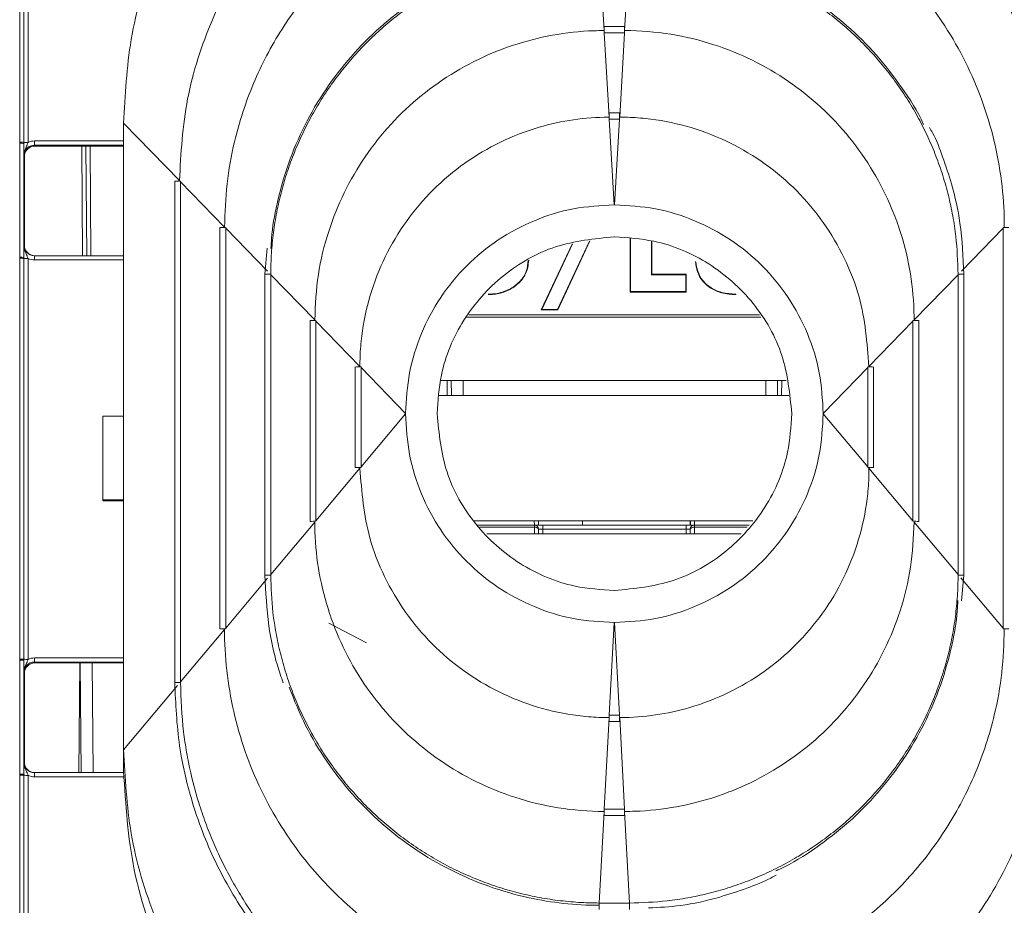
# Model space of a CAD drawing. Header units: millimetres. Extents: x 0 to 2100, y 0 to 1485.
# Tile 8 of 68: x 561 to 608, y 302 to 344. Entities that reach past the tile are written whole.
import ezdxf

# ---------------------------------------------------------------- set-up
doc = ezdxf.new("R2010")
doc.units = ezdxf.units.MM
doc.header["$LTSCALE"] = 5

msp = doc.modelspace()

# ---------------------------------------------------------------- linework, layer by layer
at = {"color": 7, "linetype": 'Continuous', "lineweight": 15}
for p, q in [((560.727, 338.317), (560.727, 348.014)), ((560.927, 348.012), (560.927, 338.315)), ((561.127, 348.01), (561.127, 338.314)), ((588.479, 347.712), (588.712, 343.668)), ((589.924, 347.712), (589.691, 343.668)), ((589.689, 343.867), (588.715, 343.867)), ((588.715, 343.867), (588.715, 343.566)), ((589.689, 343.867), (589.689, 343.566)), ((588.715, 343.566), (588.718, 343.566)), ((588.718, 343.566), (588.95, 339.522)), ((589.686, 343.566), (588.718, 343.566)), ((589.686, 343.566), (589.453, 339.522)), ((589.686, 343.566), (589.689, 343.566)), ((589.45, 339.722), (588.953, 339.722)), ((588.953, 339.421), (588.953, 339.722)), ((588.953, 339.421), (588.956, 339.421)), ((588.956, 339.421), (589.192, 335.326)), ((589.447, 339.421), (588.956, 339.421)), ((589.447, 339.421), (589.212, 335.326)), ((589.447, 339.421), (589.45, 339.421)), ((589.45, 339.421), (589.45, 339.722)), ((565.702, 339.235), (568.375, 336.483)), ((565.702, 309.237), (565.702, 339.235)), ((560.727, 338.269), (560.727, 338.317)), ((560.727, 332.812), (560.727, 338.269)), ((560.927, 338.315), (560.927, 338.267)), ((560.927, 338.267), (560.927, 332.81)), ((561.431, 338.181), (561.431, 338.383)), ((561.431, 338.181), (561.452, 338.139)), ((561.452, 338.139), (565.702, 338.139)), ((563.895, 338.139), (563.941, 332.889)), ((560.952, 337.639), (560.931, 337.681)), ((560.952, 337.639), (560.952, 333.389)), ((568.152, 336.456), (568.152, 312.453)), ((568.429, 336.428), (568.429, 336.458)), ((568.429, 336.428), (570.535, 334.26)), ((568.429, 336.428), (568.429, 312.485)), ((589.212, 335.326), (589.192, 335.326)), ((570.312, 334.232), (570.312, 315.026)), ((570.589, 334.204), (570.589, 334.234)), ((607.815, 334.234), (607.815, 334.204)), ((570.589, 334.204), (570.589, 315.057)), ((589.208, 333.792), (589.196, 333.792)), ((607.815, 315.057), (607.815, 334.204)), ((560.931, 333.389), (560.952, 333.389)), ((585.694, 330.297), (587.172, 333.447)), ((585.727, 330.318), (587.197, 333.452)), ((588.007, 333.59), (586.473, 330.318)), ((588.032, 333.594), (586.486, 330.297)), ((589.948, 331.148), (589.948, 333.709)), ((589.969, 331.168), (589.969, 333.707)), ((590.972, 333.595), (590.972, 331.977)), ((590.993, 333.592), (590.993, 331.999)), ((561.431, 332.691), (561.431, 332.889)), ((561.431, 332.889), (565.702, 332.889)), ((572.581, 333.25), (572.472, 332.008)), ((560.727, 332.764), (560.727, 332.812)), ((560.727, 313.569), (560.727, 332.764)), ((560.927, 332.81), (560.927, 332.762)), ((560.927, 332.762), (560.927, 313.567)), ((561.127, 332.76), (561.127, 313.565)), ((572.472, 332.008), (572.472, 317.598)), ((572.472, 332.008), (572.472, 332.008)), ((572.749, 331.981), (572.749, 332.01)), ((572.749, 331.981), (574.855, 329.812)), ((572.749, 331.981), (572.749, 317.63)), ((590.972, 331.977), (590.993, 331.999)), ((590.972, 331.977), (592.614, 331.977)), ((590.993, 331.999), (592.635, 331.999)), ((592.614, 331.977), (592.635, 331.999)), ((592.614, 331.977), (592.614, 331.168)), ((592.635, 331.999), (592.635, 331.148)), ((605.655, 331.981), (603.549, 329.812)), ((605.655, 332.01), (605.655, 331.981)), ((605.655, 317.63), (605.655, 331.981)), ((605.932, 317.598), (605.932, 332.008)), ((605.932, 332.008), (605.932, 332.008)), ((589.969, 331.168), (589.948, 331.148)), ((592.635, 331.148), (589.948, 331.148)), ((592.614, 331.168), (589.969, 331.168)), ((592.614, 331.168), (592.635, 331.148)), ((595.019, 331.047), (595.019, 331.026)), ((585.727, 330.318), (585.694, 330.297)), ((586.486, 330.297), (585.694, 330.297)), ((586.473, 330.318), (585.727, 330.318)), ((586.473, 330.318), (586.486, 330.297)), ((574.632, 329.784), (574.632, 320.171)), ((574.909, 329.757), (574.909, 329.787)), ((574.909, 329.757), (577.015, 327.588)), ((574.909, 329.757), (574.909, 320.203)), ((603.495, 329.757), (601.389, 327.588)), ((603.495, 329.787), (603.495, 329.757)), ((603.495, 320.203), (603.495, 329.757)), ((603.772, 320.171), (603.772, 329.784)), ((576.792, 327.561), (576.792, 322.744)), ((577.069, 327.563), (577.069, 327.533)), ((577.069, 327.533), (579.202, 325.337)), ((577.069, 322.776), (577.069, 327.533)), ((601.335, 327.533), (599.202, 325.337)), ((601.335, 327.533), (601.335, 327.563)), ((601.335, 327.533), (601.335, 322.776)), ((601.612, 322.744), (601.612, 327.561)), ((597.421, 326.917), (580.887, 326.917)), ((581.391, 326.917), (581.398, 326.196)), ((581.952, 326.917), (581.952, 326.196)), ((596.452, 326.196), (596.452, 326.917)), ((597.006, 326.196), (597.012, 326.917)), ((580.807, 326.196), (597.545, 326.196)), ((577.069, 322.776), (579.202, 325.317)), ((579.202, 325.337), (579.202, 325.317)), ((599.202, 325.317), (599.202, 325.337)), ((601.335, 322.776), (599.202, 325.317)), ((564.702, 325.206), (565.702, 325.206)), ((564.702, 321.206), (564.702, 325.206)), ((574.909, 320.203), (577.015, 322.712)), ((577.069, 322.776), (577.069, 322.746)), ((601.335, 322.746), (601.335, 322.776)), ((603.495, 320.203), (601.389, 322.712)), ((565.702, 321.206), (564.702, 321.206)), ((564.702, 321.206), (564.702, 321.154)), ((565.702, 321.154), (564.702, 321.154)), ((572.749, 317.63), (574.855, 320.139)), ((574.909, 320.173), (574.909, 320.203)), ((582.483, 320.196), (595.824, 320.196)), ((585.368, 319.996), (585.365, 320.195)), ((585.565, 320.196), (585.565, 320.195)), ((585.566, 319.996), (585.565, 320.195)), ((587.678, 320.196), (587.679, 319.996)), ((592.839, 320.195), (592.837, 319.996)), ((592.839, 320.195), (592.839, 320.196)), ((593.039, 320.195), (593.035, 319.996)), ((603.495, 320.203), (603.495, 320.173)), ((605.655, 317.63), (603.549, 320.139)), ((582.624, 319.996), (585.368, 319.996)), ((585.368, 319.896), (585.368, 319.996)), ((585.768, 319.996), (585.368, 319.996)), ((585.568, 319.798), (585.57, 319.574)), ((585.768, 319.798), (585.768, 319.996)), ((585.768, 319.996), (592.635, 319.996)), ((592.635, 319.798), (585.768, 319.798)), ((592.635, 319.798), (592.635, 319.996)), ((593.035, 319.996), (592.635, 319.996)), ((592.833, 319.574), (592.835, 319.798)), ((593.035, 319.896), (593.035, 319.996)), ((593.035, 319.996), (595.646, 319.996)), ((583.098, 319.574), (595.27, 319.574)), ((572.472, 317.598), (572.472, 317.598)), ((572.749, 317.601), (572.749, 317.63)), ((605.655, 317.63), (605.655, 317.601)), ((605.824, 316.37), (605.932, 317.598)), ((605.932, 317.598), (605.932, 317.598)), ((589.196, 316.862), (589.208, 316.862)), ((568.429, 312.485), (570.535, 314.994)), ((570.589, 315.028), (570.589, 315.057)), ((575.532, 315.289), (577.329, 314.362)), ((588.956, 310.888), (589.192, 315.327)), ((589.192, 315.327), (589.212, 315.327)), ((589.447, 310.888), (589.212, 315.327)), ((607.815, 315.057), (607.815, 315.028)), ((560.727, 313.521), (560.727, 313.569)), ((560.727, 308.063), (560.727, 313.521)), ((560.927, 313.567), (560.927, 313.519)), ((560.927, 313.519), (560.927, 308.061)), ((561.431, 313.433), (561.431, 313.634)), ((561.431, 313.433), (561.452, 313.391)), ((565.702, 313.391), (561.452, 313.391)), ((563.601, 313.391), (563.555, 308.141)), ((564.202, 313.391), (564.248, 308.141)), ((560.952, 312.891), (560.931, 312.933)), ((560.952, 312.891), (560.952, 308.641)), ((568.152, 312.453), (568.152, 312.453)), ((568.429, 312.455), (568.429, 312.485)), ((588.718, 306.393), (588.95, 310.778)), ((588.953, 310.888), (588.956, 310.888)), ((588.953, 310.888), (588.953, 310.583)), ((589.447, 310.888), (588.956, 310.888)), ((589.447, 310.888), (589.45, 310.888)), ((589.45, 310.888), (589.45, 310.583)), ((589.686, 306.393), (589.453, 310.778)), ((588.953, 310.583), (589.45, 310.583)), ((565.702, 308.203), (565.702, 309.237)), ((560.931, 308.641), (560.952, 308.641)), ((560.727, 308.015), (560.727, 308.063)), ((560.727, 298.319), (560.727, 308.015)), ((560.927, 308.061), (560.927, 308.013)), ((560.927, 308.013), (560.927, 298.317)), ((561.127, 308.012), (561.127, 298.315)), ((561.431, 307.943), (561.431, 308.141)), ((561.431, 308.141), (565.702, 308.141)), ((565.702, 308.159), (565.702, 308.203)), ((565.702, 308.148), (565.702, 308.159)), ((565.702, 308.146), (565.702, 308.148)), ((588.479, 301.899), (588.712, 306.284)), ((588.715, 306.393), (588.718, 306.393)), ((588.715, 306.089), (588.715, 306.393)), ((588.715, 306.089), (589.689, 306.089)), ((589.686, 306.393), (588.718, 306.393)), ((589.686, 306.393), (589.689, 306.393)), ((589.689, 306.089), (589.689, 306.393)), ((589.924, 301.899), (589.691, 306.284)), ((588.477, 301.899), (588.479, 301.899)), ((589.924, 301.899), (588.479, 301.899)), ((589.924, 301.899), (589.927, 301.899))]:
    msp.add_line(p, q, dxfattribs=at)
at = {"color": 8, "linetype": 'Continuous', "lineweight": 15}
for p, q in [((561.431, 338.383), (565.702, 338.383)), ((565.702, 338.181), (561.431, 338.181)), ((563.741, 332.889), (563.695, 338.139)), ((564.095, 338.139), (564.141, 332.889)), ((570.589, 334.204), (572.588, 332.146)), ((607.815, 334.204), (605.816, 332.146)), ((565.702, 332.691), (561.431, 332.691)), ((582.226, 330.06), (596.14, 330.06)), ((596.205, 329.944), (582.123, 329.944)), ((581.198, 326.196), (581.191, 326.917)), ((597.212, 326.917), (597.206, 326.196)), ((582.484, 320.195), (585.365, 320.195)), ((585.365, 320.195), (585.365, 320.196)), ((585.568, 320.196), (585.57, 319.996)), ((592.821, 319.996), (592.823, 320.196)), ((593.039, 320.196), (593.039, 320.195)), ((593.039, 320.195), (595.823, 320.195)), ((585.368, 319.896), (582.736, 319.896)), ((585.371, 319.574), (585.368, 319.896)), ((585.768, 319.798), (585.77, 319.574)), ((592.633, 319.574), (592.635, 319.798)), ((593.035, 319.896), (593.033, 319.574)), ((595.557, 319.896), (593.035, 319.896)), ((570.589, 315.057), (572.599, 317.452)), ((607.815, 315.057), (605.789, 317.47)), ((561.431, 313.634), (565.702, 313.634)), ((565.702, 313.433), (561.431, 313.433)), ((563.62, 313.391), (563.666, 308.141)), ((565.702, 309.237), (568.279, 312.306)), ((565.723, 307.943), (561.431, 307.943)), ((588.477, 301.594), (588.477, 301.899)), ((589.927, 301.594), (589.927, 301.899))]:
    msp.add_line(p, q, dxfattribs=at)
at = {"color": 7, "linetype": 'Continuous', "lineweight": 15, "flags": 128}
for points in [[(585.368, 319.896), (585.407, 319.895), (585.444, 319.889), (585.479, 319.88), (585.509, 319.868), (585.534, 319.853), (585.553, 319.836), (585.564, 319.817), (585.568, 319.798)], [(592.835, 319.798), (592.839, 319.817), (592.851, 319.836), (592.869, 319.853), (592.894, 319.868), (592.925, 319.88), (592.959, 319.889), (592.997, 319.895), (593.035, 319.896)]]:
    msp.add_lwpolyline(points, dxfattribs=at)
at = {"color": 7, "linetype": 'Continuous', "lineweight": 15}
for centre, radius, start, end in [((560.776, 332.391), 5.927, 88.5405, 90.4739), ((560.777, 332.421), 5.849, 88.5247, 90.4841), ((561.078, 344.24), 5.927, 268.5405, 270.4739), ((568.349, 328.97), 7.488, 89.3895, 91.5082), ((570.509, 326.747), 7.488, 89.3895, 91.5082), ((607.895, 326.747), 7.488, 88.4918, 90.6105), ((560.777, 326.963), 5.849, 88.5247, 90.4841), ((560.776, 326.837), 5.927, 88.5405, 90.4739), ((561.078, 338.687), 5.927, 268.5405, 270.4739), ((574.829, 322.299), 7.488, 89.3895, 91.5082), ((603.575, 322.299), 7.488, 88.4918, 90.6105), ((576.978, 321.46), 6.103, 89.149, 91.7486), ((601.426, 321.46), 6.103, 88.2514, 90.851), ((576.978, 316.644), 6.103, 89.149, 91.7486), ((601.426, 316.644), 6.103, 88.2514, 90.851), ((574.829, 312.685), 7.488, 89.3895, 91.5082), ((585.465, 314.465), 5.731, 89.0002, 90.9998), ((592.939, 314.465), 5.731, 89.0002, 90.9998), ((603.575, 312.685), 7.488, 88.4918, 90.6105), ((585.368, 319.796), 0.2, 0.5, 90), ((593.035, 319.796), 0.2, 90, 179.5), ((570.509, 307.54), 7.488, 89.3895, 91.5082), ((607.895, 307.54), 7.488, 88.4918, 90.6105), ((560.776, 307.642), 5.927, 88.5405, 90.4739), ((560.777, 307.672), 5.849, 88.5247, 90.4841), ((561.078, 319.492), 5.927, 268.5405, 270.4739), ((560.777, 302.215), 5.849, 88.5247, 90.4841), ((560.776, 302.089), 5.927, 88.5405, 90.4739), ((561.078, 313.938), 5.927, 268.5405, 270.4739)]:
    msp.add_arc(centre, radius, start, end, dxfattribs=at)
at = {"color": 8, "linetype": 'Continuous', "lineweight": 15}
for centre, start, end in [((572.669, 324.523), 89.3895, 91.5082), ((605.735, 324.523), 88.4918, 90.6105), ((572.669, 310.113), 89.3895, 91.5082), ((605.735, 310.113), 88.4918, 90.6105), ((568.349, 304.967), 89.3895, 91.5082)]:
    msp.add_arc(centre, 7.488, start, end, dxfattribs=at)
at = {"color": 7, "linetype": 'Continuous', "lineweight": 15}
for centre, major_axis, ratio, start_param, end_param in [((561.431, 337.681), (0.362, -0.345), 0.999832, 2.3335, 3.90422), ((561.456, 337.639), (0.504, 0), 0.991312, 1.570796, 3.132866), ((561.431, 337.683), (0.595, -0.368), 0.999915, 2.124401, 2.572762), ((561.431, 333.389), (0.439, 0.24), 0.999873, 2.641898, 4.212618), ((561.452, 333.389), (0.425, 0.263), 0.999915, 2.588064, 4.158784), ((561.431, 333.391), (0.595, 0.368), 0.999915, 3.710423, 4.158784), ((585.768, 319.796), (0.2, -0.002), 0.008724, 1.571025, 3.141745), ((592.635, 319.796), (0.2, 0.002), 0.008724, 6.283033, 7.853753), ((561.431, 312.934), (0.595, -0.368), 0.999915, 2.124401, 2.572762), ((561.431, 312.933), (0.362, -0.345), 0.999832, 2.3335, 3.90422), ((561.452, 312.891), (0.425, -0.263), 0.999915, 2.124401, 3.695121), ((561.431, 308.641), (0.439, 0.24), 0.999873, 2.641898, 4.212618), ((561.452, 308.641), (0.425, 0.263), 0.999915, 2.588064, 4.158784), ((561.431, 308.643), (0.595, 0.368), 0.999915, 3.710423, 4.158784)]:
    msp.add_ellipse(centre, major_axis=major_axis, ratio=ratio, start_param=start_param, end_param=end_param, dxfattribs=at)
for points, knots in [([(587.702, 361.235), (586.36, 361.163), (583.596, 361.016), (579.496, 359.792), (575.553, 357.763), (572.035, 354.901), (569.174, 351.384), (567.144, 347.441), (565.92, 343.341), (565.773, 340.577), (565.702, 339.235)], [0, 0, 0, 0, 0.116516, 0.240011, 0.368641, 0.5, 0.631359, 0.759989, 0.883484, 1, 1, 1, 1]), ([(612.702, 339.235), (612.63, 340.577), (612.483, 343.341), (611.259, 347.441), (609.23, 351.384), (606.368, 354.901), (602.851, 357.763), (598.908, 359.792), (594.808, 361.016), (592.044, 361.163), (590.702, 361.235)], [0, 0, 0, 0, 0.116516, 0.240011, 0.368641, 0.5, 0.631359, 0.759989, 0.883484, 1, 1, 1, 1]), ([(587.997, 356.104), (587.831, 356.102), (587.002, 356.096), (585.51, 355.978), (583.548, 355.628), (582.11, 355.215), (580.704, 354.714), (579.33, 354.123), (577.587, 353.155), (575.951, 352.014), (574.439, 350.714), (573.067, 349.266), (571.848, 347.688), (570.797, 345.994), (569.92, 344.203), (569.235, 342.331), (568.558, 339.774), (568.448, 337.796), (568.375, 336.483)], [0, 0, 0, 0, 0.0161372, 0.0807637, 0.1453907, 0.2100169, 0.2261541, 0.2907815, 0.3554076, 0.4200351, 0.4846612, 0.5492888, 0.6139148, 0.6785424, 0.7431684, 0.8077959, 0.8724221, 1, 1, 1, 1]), ([(590.404, 356.002), (590.569, 356.001), (591.067, 355.997), (591.895, 355.953), (592.884, 355.853), (593.704, 355.727), (594.517, 355.57), (595.648, 355.306), (596.758, 354.957), (597.686, 354.599), (598.298, 354.344), (599.352, 353.857), (600.514, 353.211), (601.482, 352.57), (602.155, 352.086), (602.809, 351.577), (603.563, 350.928), (604.282, 350.241), (604.966, 349.518), (605.611, 348.761), (606.218, 347.973), (606.784, 347.155), (607.308, 346.309), (607.788, 345.438), (608.223, 344.543), (608.547, 343.78), (608.842, 343.006), (609.213, 341.906), (609.501, 340.778), (609.715, 339.638), (609.909, 338.366), (609.948, 337.246), (609.975, 336.458)], [0, 0, 0, 0, 0.016187, 0.048569, 0.08095, 0.113332, 0.129519, 0.1619, 0.226726, 0.242913, 0.2591, 0.291482, 0.356307, 0.388689, 0.404876, 0.437257, 0.469639, 0.502021, 0.534402, 0.566784, 0.599165, 0.631547, 0.663929, 0.69631, 0.728692, 0.761074, 0.777261, 0.809642, 0.874468, 0.890655, 0.923037, 1, 1, 1, 1]), ([(610.252, 336.456), (610.208, 337.467), (610.129, 339.274), (609.609, 341.593), (609.029, 343.378), (608.196, 345.361), (606.875, 347.685), (604.844, 350.2), (602.463, 352.325), (600.28, 353.721), (598.322, 354.685), (596.364, 355.428), (594.303, 356.008), (592.857, 356.1), (592.35, 356.132)], [0, 0, 0, 0, 0.103809, 0.185482, 0.243247, 0.296535, 0.406199, 0.516711, 0.627285, 0.732681, 0.781838, 0.851305, 0.947882, 1, 1, 1, 1]), ([(588.235, 351.958), (588.07, 351.957), (587.24, 351.95), (585.749, 351.82), (583.792, 351.43), (581.891, 350.823), (580.071, 350.005), (578.082, 348.828), (576.407, 347.49), (575.041, 346.087), (573.796, 344.577), (572.743, 342.916), (571.698, 340.703), (571.03, 338.647), (570.605, 336.325), (570.558, 334.949), (570.535, 334.26)], [0, 0, 0, 0, 0.017891, 0.089563, 0.161236, 0.232907, 0.30458, 0.376251, 0.482013, 0.534758, 0.587501, 0.693184, 0.745887, 0.851569, 0.925577, 1, 1, 1, 1]), ([(607.869, 334.26), (607.867, 334.415), (607.86, 335.235), (607.734, 336.717), (607.348, 338.674), (606.743, 340.576), (605.928, 342.397), (604.755, 344.388), (603.42, 346.065), (602.019, 347.433), (600.511, 348.681), (598.852, 349.736), (596.64, 350.784), (594.586, 351.459), (592.258, 351.875), (590.872, 351.958), (590.172, 351.958), (590.168, 351.958)], [0, 0, 0, 0, 0.016818, 0.08849, 0.160163, 0.231834, 0.303507, 0.375179, 0.480935, 0.533676, 0.586417, 0.692105, 0.744811, 0.850499, 0.92434, 0.999652, 1, 1, 1, 1]), ([(572.749, 332.01), (572.75, 332.176), (572.754, 332.507), (572.788, 333.17), (572.852, 333.83), (572.947, 334.486), (573.063, 335.139), (573.246, 335.948), (573.527, 336.902), (573.811, 337.681), (574.132, 338.446), (574.489, 339.194), (574.972, 340.064), (575.42, 340.762), (575.901, 341.437), (576.413, 342.09), (577.076, 342.832), (577.666, 343.414), (578.283, 343.968), (578.926, 344.492), (579.601, 344.974), (580.158, 345.334), (580.726, 345.675), (581.456, 346.068), (582.21, 346.415), (582.825, 346.663), (583.447, 346.891), (584.238, 347.14), (585.044, 347.338), (585.857, 347.497), (586.943, 347.663), (587.876, 347.693), (588.477, 347.712)], [0, 0, 0, 0, 0.020147, 0.040294, 0.080602, 0.100749, 0.120896, 0.161205, 0.201513, 0.241822, 0.261969, 0.302277, 0.342586, 0.382895, 0.403042, 0.44335, 0.483659, 0.523968, 0.544114, 0.584423, 0.624732, 0.644878, 0.665025, 0.705334, 0.745642, 0.765789, 0.785936, 0.826245, 0.866553, 0.8867, 0.927009, 1, 1, 1, 1]), ([(588.21, 347.809), (588.132, 347.808), (587.39, 347.798), (585.987, 347.656), (584.363, 347.294), (582.785, 346.778), (581.258, 346.114), (579.542, 345.093), (577.968, 343.863), (576.561, 342.445), (575.344, 340.861), (574.337, 339.137), (573.551, 337.299), (573.049, 335.478), (572.797, 334.113), (572.766, 333.396), (572.759, 333.238)], [0, 0, 0, 0, 0.010017, 0.095511, 0.181006, 0.223689, 0.309184, 0.394678, 0.480172, 0.565667, 0.65116, 0.736656, 0.82215, 0.907643, 0.979633, 1, 1, 1, 1]), ([(589.927, 347.712), (590.093, 347.71), (590.424, 347.707), (591.086, 347.674), (591.747, 347.612), (592.403, 347.518), (593.056, 347.403), (593.865, 347.221), (594.82, 346.941), (595.6, 346.659), (596.365, 346.339), (597.114, 345.984), (597.985, 345.502), (598.683, 345.055), (599.36, 344.575), (600.013, 344.064), (600.756, 343.403), (601.34, 342.813), (601.894, 342.197), (602.419, 341.555), (602.902, 340.881), (603.263, 340.325), (603.605, 339.757), (604, 339.028), (604.348, 338.275), (604.597, 337.66), (604.826, 337.038), (605.076, 336.248), (605.276, 335.443), (605.436, 334.63), (605.603, 333.543), (605.635, 332.611), (605.655, 332.01)], [0, 0, 0, 0, 0.0201468, 0.0402936, 0.0806022, 0.100749, 0.1208958, 0.1612046, 0.2015132, 0.2418219, 0.2619687, 0.3022773, 0.3425859, 0.3828948, 0.4030416, 0.4433501, 0.4836587, 0.5239677, 0.5441145, 0.584423, 0.6247316, 0.6448785, 0.6650253, 0.7053338, 0.7456424, 0.7657892, 0.785936, 0.8262447, 0.8665533, 0.8867001, 0.9270088, 1, 1, 1, 1]), ([(604.003, 339.164), (603.997, 339.178), (603.728, 339.801), (602.988, 340.935), (601.782, 342.521), (600.361, 343.927), (598.781, 345.148), (597.058, 346.158), (595.221, 346.944), (593.403, 347.463), (591.633, 347.751), (590.504, 347.813), (589.933, 347.813), (589.93, 347.813)], [0, 0, 0, 0, 0.002549, 0.117202, 0.231855, 0.346511, 0.461163, 0.575818, 0.690471, 0.805124, 0.901432, 0.999506, 1, 1, 1, 1]), ([(588.712, 343.668), (588.546, 343.666), (587.716, 343.656), (586.225, 343.49), (584.611, 343.076), (583.056, 342.491), (581.568, 341.74), (579.93, 340.592), (578.474, 339.22), (577.23, 337.654), (576.223, 335.926), (575.462, 334.027), (574.953, 331.975), (574.888, 330.538), (574.855, 329.812)], [0, 0, 0, 0, 0.022859, 0.114516, 0.206174, 0.251913, 0.34357, 0.43523, 0.526887, 0.618543, 0.710202, 0.801861, 0.9, 1, 1, 1, 1]), ([(603.549, 329.812), (603.547, 329.968), (603.538, 330.788), (603.376, 332.27), (602.966, 333.885), (602.384, 335.441), (601.636, 336.93), (600.491, 338.57), (599.122, 340.029), (597.559, 341.276), (595.832, 342.286), (593.937, 343.055), (591.882, 343.551), (590.433, 343.667), (589.696, 343.668), (589.691, 343.668)], [0, 0, 0, 0, 0.021488, 0.113145, 0.204803, 0.250543, 0.3422, 0.43386, 0.525517, 0.617174, 0.708833, 0.800491, 0.898326, 0.999354, 1, 1, 1, 1]), ([(577.015, 327.588), (577.017, 327.744), (577.023, 328.231), (577.119, 329.377), (577.456, 331.002), (578.18, 332.856), (579.199, 334.564), (580.487, 336.081), (582.008, 337.363), (583.72, 338.376), (586.006, 339.26), (587.81, 339.522), (588.941, 339.522), (588.95, 339.522)], [0, 0, 0, 0, 0.024964, 0.078113, 0.183973, 0.289761, 0.395547, 0.501332, 0.60712, 0.71291, 0.818698, 0.998504, 1, 1, 1, 1]), ([(589.453, 339.522), (589.619, 339.52), (590.116, 339.514), (591.271, 339.414), (592.896, 339.073), (594.749, 338.345), (596.455, 337.321), (597.968, 336.029), (599.248, 334.505), (600.251, 332.79), (601.157, 330.501), (601.299, 328.713), (601.389, 327.588)], [0, 0, 0, 0, 0.026557, 0.079706, 0.185586, 0.291389, 0.39719, 0.502991, 0.608793, 0.714598, 0.820387, 1, 1, 1, 1]), ([(605.932, 332.008), (605.896, 332.823), (605.831, 334.28), (605.418, 336.153), (604.935, 337.585), (604.595, 338.5), (604.334, 338.947), (604.283, 339.033)], [0, 0, 0, 0, 0.3356891, 0.5998493, 0.7866177, 0.9589405, 1, 1, 1, 1]), ([(560.931, 337.681), (560.931, 337.682), (560.931, 337.702), (560.93, 337.773), (560.929, 337.903), (560.928, 338.084), (560.927, 338.216), (560.927, 338.267)], [0, 0, 0, 0, 0.005551, 0.123014, 0.446974, 0.782817, 1, 1, 1, 1]), ([(560.931, 337.681), (560.931, 337.683), (560.931, 337.715), (560.938, 337.825), (560.989, 337.994), (561.071, 338.162), (561.111, 338.27), (561.127, 338.314)], [0, 0, 0, 0, 0.006601, 0.146171, 0.501239, 0.799231, 1, 1, 1, 1]), ([(560.952, 337.644), (560.96, 337.708), (560.975, 337.837), (561.09, 338.001), (561.255, 338.117), (561.386, 338.132), (561.452, 338.139)], [0, 0, 0, 0, 0.245899, 0.497266, 0.748633, 1, 1, 1, 1]), ([(589.196, 333.792), (588.24, 333.698), (586.33, 333.51), (583.786, 332.046), (581.868, 329.892), (580.856, 327.513), (580.752, 325.945), (580.711, 325.327)], [0, 0, 0, 0, 0.215234, 0.430478, 0.645412, 0.860172, 1, 1, 1, 1]), ([(597.693, 325.327), (597.599, 326.275), (597.411, 328.174), (595.954, 330.708), (593.806, 332.625), (591.42, 333.645), (589.839, 333.75), (589.208, 333.792)], [0, 0, 0, 0, 0.213701, 0.428098, 0.642603, 0.857442, 1, 1, 1, 1]), ([(560.927, 332.81), (560.927, 332.861), (560.928, 332.993), (560.929, 333.171), (560.93, 333.3), (560.931, 333.369), (560.931, 333.388), (560.931, 333.389)], [0, 0, 0, 0, 0.217183, 0.553026, 0.876986, 0.994449, 1, 1, 1, 1]), ([(560.931, 333.389), (560.931, 333.388), (560.931, 333.356), (560.938, 333.246), (560.989, 333.079), (561.071, 332.912), (561.111, 332.804), (561.127, 332.76)], [0, 0, 0, 0, 0.0066012, 0.1461709, 0.5012392, 0.7992313, 1, 1, 1, 1]), ([(585.097, 332.675), (585.072, 332.452), (585.021, 332.014), (584.571, 331.49), (584.002, 331.145), (583.5, 331.034), (583.218, 331.028), (583.151, 331.026)], [0, 0, 0, 0, 0.2617399, 0.5124786, 0.7282693, 0.9358184, 1, 1, 1, 1]), ([(585.076, 332.675), (585.06, 332.495), (585.028, 332.139), (584.71, 331.66), (584.231, 331.278), (583.674, 331.071), (583.296, 331.053), (583.151, 331.047)], [0, 0, 0, 0, 0.213174, 0.423585, 0.633374, 0.858873, 1, 1, 1, 1]), ([(595.019, 331.026), (594.787, 331.041), (594.358, 331.067), (593.799, 331.314), (593.393, 331.674), (593.146, 332.124), (593.103, 332.447), (593.082, 332.606)], [0, 0, 0, 0, 0.226674, 0.417909, 0.609074, 0.80765, 1, 1, 1, 1]), ([(595.019, 331.047), (594.787, 331.061), (594.36, 331.088), (593.805, 331.334), (593.406, 331.691), (593.169, 332.127), (593.126, 332.437), (593.105, 332.584)], [0, 0, 0, 0, 0.231451, 0.4245, 0.617476, 0.817752, 1, 1, 1, 1]), ([(580.711, 325.327), (580.805, 324.379), (580.993, 322.48), (582.45, 319.946), (584.597, 318.029), (586.984, 317.008), (588.565, 316.904), (589.196, 316.862)], [0, 0, 0, 0, 0.2137006, 0.4280984, 0.642603, 0.8574423, 1, 1, 1, 1]), ([(589.208, 316.862), (590.163, 316.956), (592.073, 317.144), (594.618, 318.608), (596.536, 320.762), (597.548, 323.14), (597.652, 324.708), (597.693, 325.327)], [0, 0, 0, 0, 0.215234, 0.430478, 0.645412, 0.860172, 1, 1, 1, 1]), ([(588.95, 310.778), (588.785, 310.78), (588.287, 310.786), (587.132, 310.886), (585.507, 311.228), (583.655, 311.956), (581.949, 312.979), (580.436, 314.271), (579.155, 315.795), (578.153, 317.51), (577.247, 319.799), (577.104, 321.587), (577.015, 322.712)], [0, 0, 0, 0, 0.026557, 0.079706, 0.185586, 0.291389, 0.39719, 0.502991, 0.608793, 0.714598, 0.820387, 1, 1, 1, 1]), ([(601.389, 322.712), (601.387, 322.556), (601.381, 322.069), (601.285, 320.923), (600.948, 319.298), (600.224, 317.444), (599.205, 315.736), (597.917, 314.22), (596.396, 312.937), (594.683, 311.924), (592.397, 311.041), (590.594, 310.779), (589.462, 310.778), (589.453, 310.778)], [0, 0, 0, 0, 0.024964, 0.078113, 0.183973, 0.289761, 0.395547, 0.501332, 0.60712, 0.71291, 0.818698, 0.998504, 1, 1, 1, 1]), ([(574.855, 320.139), (574.857, 319.983), (574.865, 319.163), (575.027, 317.681), (575.438, 316.067), (576.02, 314.51), (576.768, 313.021), (577.913, 311.381), (579.281, 309.922), (580.845, 308.675), (582.571, 307.665), (584.467, 306.896), (586.522, 306.401), (587.97, 306.284), (588.707, 306.284), (588.712, 306.284)], [0, 0, 0, 0, 0.021488, 0.113145, 0.204803, 0.250543, 0.3422, 0.43386, 0.525517, 0.617174, 0.708833, 0.800491, 0.898326, 0.999354, 1, 1, 1, 1]), ([(589.691, 306.284), (589.857, 306.285), (590.687, 306.295), (592.179, 306.461), (593.793, 306.875), (595.348, 307.46), (596.836, 308.211), (598.473, 309.36), (599.929, 310.731), (601.173, 312.297), (602.181, 314.026), (602.942, 315.924), (603.45, 317.976), (603.516, 319.414), (603.549, 320.139)], [0, 0, 0, 0, 0.022859, 0.114516, 0.206174, 0.251913, 0.34357, 0.43523, 0.526887, 0.618543, 0.710202, 0.801861, 0.9, 1, 1, 1, 1]), ([(572.472, 317.598), (572.509, 316.784), (572.576, 315.328), (572.943, 313.603), (573.246, 312.715), (573.342, 312.433)], [0, 0, 0, 0, 0.464559, 0.830129, 1, 1, 1, 1]), ([(588.477, 301.899), (588.311, 301.901), (587.979, 301.904), (587.317, 301.936), (586.657, 301.999), (586, 302.093), (585.347, 302.208), (584.538, 302.39), (583.583, 302.67), (582.803, 302.952), (582.039, 303.271), (581.289, 303.627), (580.419, 304.109), (579.72, 304.556), (579.044, 305.036), (578.391, 305.547), (577.647, 306.208), (577.064, 306.798), (576.51, 307.414), (575.985, 308.056), (575.501, 308.73), (575.141, 309.286), (574.798, 309.854), (574.404, 310.583), (574.056, 311.336), (573.807, 311.951), (573.577, 312.573), (573.328, 313.363), (573.128, 314.168), (572.967, 314.981), (572.8, 316.068), (572.769, 317), (572.749, 317.601)], [0, 0, 0, 0, 0.020147, 0.040294, 0.080602, 0.100749, 0.120896, 0.161205, 0.201513, 0.241822, 0.261969, 0.302277, 0.342586, 0.382895, 0.403042, 0.44335, 0.483659, 0.523968, 0.544114, 0.584423, 0.624732, 0.644878, 0.665025, 0.705334, 0.745642, 0.765789, 0.785936, 0.826245, 0.866553, 0.8867, 0.927009, 1, 1, 1, 1]), ([(605.655, 317.601), (605.653, 317.435), (605.649, 317.103), (605.616, 316.441), (605.552, 315.781), (605.457, 315.125), (605.341, 314.472), (605.157, 313.663), (604.876, 312.709), (604.592, 311.929), (604.272, 311.165), (603.915, 310.416), (603.431, 309.547), (602.983, 308.849), (602.503, 308.173), (601.99, 307.521), (601.328, 306.779), (600.737, 306.196), (600.12, 305.643), (599.477, 305.119), (598.803, 304.637), (598.246, 304.277), (597.677, 303.936), (596.947, 303.542), (596.194, 303.196), (595.579, 302.948), (594.957, 302.719), (594.165, 302.471), (593.36, 302.272), (592.547, 302.113), (591.46, 301.948), (590.528, 301.918), (589.927, 301.899)], [0, 0, 0, 0, 0.0201468, 0.0402936, 0.0806022, 0.100749, 0.1208958, 0.1612046, 0.2015131, 0.2418219, 0.2619687, 0.3022773, 0.3425859, 0.3828947, 0.4030416, 0.4433501, 0.4836587, 0.5239677, 0.5441144, 0.584423, 0.6247316, 0.6448784, 0.6650253, 0.7053338, 0.7456424, 0.7657892, 0.7859361, 0.8262447, 0.8665533, 0.8867001, 0.9270089, 1, 1, 1, 1]), ([(596.933, 303.442), (596.997, 303.469), (597.672, 303.759), (598.855, 304.524), (600.438, 305.735), (601.842, 307.158), (603.06, 308.741), (604.066, 310.466), (604.852, 312.303), (605.355, 314.125), (605.607, 315.493), (605.638, 316.215), (605.645, 316.378)], [0, 0, 0, 0, 0.012909, 0.134965, 0.257021, 0.37908, 0.501135, 0.623193, 0.74525, 0.867306, 0.970083, 1, 1, 1, 1]), ([(570.535, 314.994), (570.536, 314.838), (570.543, 314.018), (570.67, 312.537), (571.056, 310.579), (571.66, 308.678), (572.475, 306.856), (573.649, 304.865), (574.984, 303.189), (576.385, 301.82), (577.893, 300.572), (579.552, 299.517), (581.763, 298.469), (583.818, 297.794), (586.145, 297.378), (587.531, 297.295), (588.232, 297.295), (588.235, 297.295)], [0, 0, 0, 0, 0.016818, 0.08849, 0.160163, 0.231834, 0.303507, 0.375179, 0.480935, 0.533676, 0.586417, 0.692105, 0.744811, 0.850499, 0.92434, 0.999652, 1, 1, 1, 1]), ([(590.168, 297.295), (590.334, 297.296), (591.163, 297.304), (592.655, 297.434), (594.612, 297.823), (596.513, 298.431), (598.333, 299.249), (600.322, 300.426), (601.996, 301.763), (603.363, 303.166), (604.608, 304.676), (605.66, 306.337), (606.705, 308.55), (607.373, 310.607), (607.799, 312.928), (607.845, 314.304), (607.869, 314.994)], [0, 0, 0, 0, 0.0178914, 0.0895631, 0.1612356, 0.232907, 0.3045796, 0.3762513, 0.4820131, 0.5347577, 0.5875014, 0.6931836, 0.7458866, 0.8515689, 0.9255768, 1, 1, 1, 1]), ([(560.931, 312.933), (560.931, 312.934), (560.931, 312.953), (560.93, 313.024), (560.929, 313.155), (560.928, 313.336), (560.927, 313.467), (560.927, 313.519)], [0, 0, 0, 0, 0.005551, 0.123014, 0.446974, 0.782817, 1, 1, 1, 1]), ([(560.931, 312.933), (560.931, 312.934), (560.931, 312.966), (560.938, 313.077), (560.989, 313.245), (561.071, 313.413), (561.111, 313.522), (561.127, 313.565)], [0, 0, 0, 0, 0.006601, 0.146171, 0.501239, 0.799231, 1, 1, 1, 1]), ([(568.152, 312.453), (568.196, 311.441), (568.275, 309.634), (568.794, 307.315), (569.375, 305.53), (570.205, 303.546), (571.543, 301.239), (573.102, 299.184), (574.233, 298.214), (574.546, 297.946)], [0, 0, 0, 0, 0.185675, 0.331755, 0.435076, 0.530386, 0.726532, 0.924196, 1, 1, 1, 1]), ([(588, 292.91), (587.834, 292.912), (587.337, 292.916), (586.509, 292.959), (585.519, 293.06), (584.7, 293.186), (583.886, 293.343), (582.755, 293.607), (581.646, 293.956), (580.718, 294.314), (580.106, 294.569), (579.051, 295.055), (577.89, 295.702), (576.922, 296.343), (576.249, 296.826), (575.594, 297.335), (574.841, 297.985), (574.121, 298.672), (573.438, 299.395), (572.792, 300.151), (572.185, 300.94), (571.619, 301.758), (571.096, 302.604), (570.616, 303.475), (570.181, 304.37), (569.856, 305.133), (569.562, 305.907), (569.19, 307.007), (568.903, 308.134), (568.689, 309.275), (568.494, 310.546), (568.456, 311.666), (568.429, 312.455)], [0, 0, 0, 0, 0.016187, 0.048569, 0.08095, 0.113332, 0.129519, 0.1619, 0.226726, 0.242913, 0.2591, 0.291482, 0.356307, 0.388689, 0.404876, 0.437257, 0.469639, 0.502021, 0.534402, 0.566784, 0.599165, 0.631547, 0.663929, 0.69631, 0.728692, 0.761074, 0.777261, 0.809642, 0.874468, 0.890655, 0.923037, 1, 1, 1, 1]), ([(573.627, 312.225), (573.875, 311.608), (574.37, 310.374), (575.402, 308.661), (576.625, 307.083), (578.041, 305.674), (579.623, 304.454), (581.346, 303.444), (583.182, 302.658), (585.001, 302.14), (586.77, 301.851), (587.9, 301.789), (588.471, 301.789), (588.474, 301.789)], [0, 0, 0, 0, 0.103097, 0.206193, 0.309288, 0.412386, 0.51548, 0.618578, 0.721673, 0.824769, 0.911368, 0.999555, 1, 1, 1, 1]), ([(590.407, 292.801), (590.572, 292.802), (591.402, 292.808), (592.893, 292.926), (594.856, 293.277), (596.293, 293.689), (597.7, 294.19), (599.074, 294.781), (600.817, 295.75), (602.452, 296.891), (603.964, 298.191), (605.336, 299.638), (606.555, 301.216), (607.607, 302.91), (608.484, 304.701), (609.169, 306.573), (609.846, 309.131), (609.956, 311.108), (610.029, 312.421)], [0, 0, 0, 0, 0.0161372, 0.0807637, 0.1453907, 0.2100169, 0.2261541, 0.2907815, 0.3554076, 0.4200351, 0.4846612, 0.5492888, 0.6139148, 0.6785424, 0.7431684, 0.8077959, 0.8724221, 1, 1, 1, 1]), ([(565.702, 309.237), (565.773, 307.895), (565.92, 305.131), (567.144, 301.031), (569.174, 297.088), (572.035, 293.571), (575.553, 290.709), (579.496, 288.68), (583.596, 287.456), (586.36, 287.309), (587.702, 287.237)], [0, 0, 0, 0, 0.116516, 0.240011, 0.368641, 0.5, 0.631359, 0.759989, 0.883484, 1, 1, 1, 1]), ([(590.702, 287.237), (592.044, 287.309), (594.808, 287.456), (598.908, 288.68), (602.851, 290.709), (606.368, 293.571), (609.23, 297.088), (611.259, 301.031), (612.483, 305.131), (612.63, 307.895), (612.702, 309.237)], [0, 0, 0, 0, 0.116516, 0.240011, 0.368641, 0.5, 0.631359, 0.759989, 0.883484, 1, 1, 1, 1]), ([(560.927, 308.061), (560.927, 308.113), (560.928, 308.244), (560.929, 308.423), (560.93, 308.551), (560.931, 308.621), (560.931, 308.64), (560.931, 308.641)], [0, 0, 0, 0, 0.217183, 0.553026, 0.876986, 0.994449, 1, 1, 1, 1]), ([(560.931, 308.641), (560.931, 308.639), (560.931, 308.607), (560.938, 308.498), (560.989, 308.33), (561.071, 308.164), (561.111, 308.055), (561.127, 308.012)], [0, 0, 0, 0, 0.006601, 0.146171, 0.501239, 0.799231, 1, 1, 1, 1]), ([(587.702, 286.203), (586.193, 286.294), (583.078, 286.48), (578.497, 288.032), (574.197, 290.587), (570.48, 294.183), (567.717, 298.558), (566.007, 303.348), (565.801, 306.62), (565.702, 308.203)], [0, 0, 0, 0, 0.131017, 0.270531, 0.415795, 0.563268, 0.715883, 0.862537, 1, 1, 1, 1]), ([(612.702, 308.203), (612.611, 306.694), (612.425, 303.579), (610.874, 298.999), (608.317, 294.698), (604.722, 290.982), (600.347, 288.218), (595.557, 286.509), (592.285, 286.303), (590.702, 286.203)], [0, 0, 0, 0, 0.131017, 0.270531, 0.415795, 0.563268, 0.715883, 0.862537, 1, 1, 1, 1]), ([(590.827, 301.663), (591.341, 301.689), (592.495, 301.747), (594.072, 302.11), (595.504, 302.59), (596.417, 302.93), (596.863, 303.19), (596.947, 303.239)], [0, 0, 0, 0, 0.2419128, 0.5437567, 0.7571685, 0.9540739, 1, 1, 1, 1])]:
    msp.add_open_spline(points, degree=3, knots=knots, dxfattribs=at)
for points in [[(589.192, 335.326), (588.538, 335.289), (587.23, 335.215), (585.344, 334.621), (583.606, 333.698), (582.083, 332.446), (580.831, 330.923), (579.907, 329.184), (579.313, 327.298), (579.239, 325.991), (579.202, 325.337)], [(599.202, 325.337), (599.165, 325.991), (599.09, 327.298), (598.496, 329.184), (597.573, 330.923), (596.321, 332.446), (594.798, 333.698), (593.059, 334.621), (591.173, 335.215), (589.866, 335.289), (589.212, 335.326)], [(579.202, 325.317), (579.239, 324.663), (579.313, 323.355), (579.907, 321.469), (580.831, 319.731), (582.083, 318.208), (583.606, 316.956), (585.344, 316.033), (587.23, 315.439), (588.538, 315.364), (589.192, 315.327)], [(589.212, 315.327), (589.866, 315.364), (591.173, 315.439), (593.059, 316.033), (594.798, 316.956), (596.321, 318.208), (597.573, 319.731), (598.496, 321.469), (599.09, 323.355), (599.165, 324.663), (599.202, 325.317)]]:
    msp.add_open_spline(points, degree=3, dxfattribs=at)

doc.saveas('drawing.dxf')
